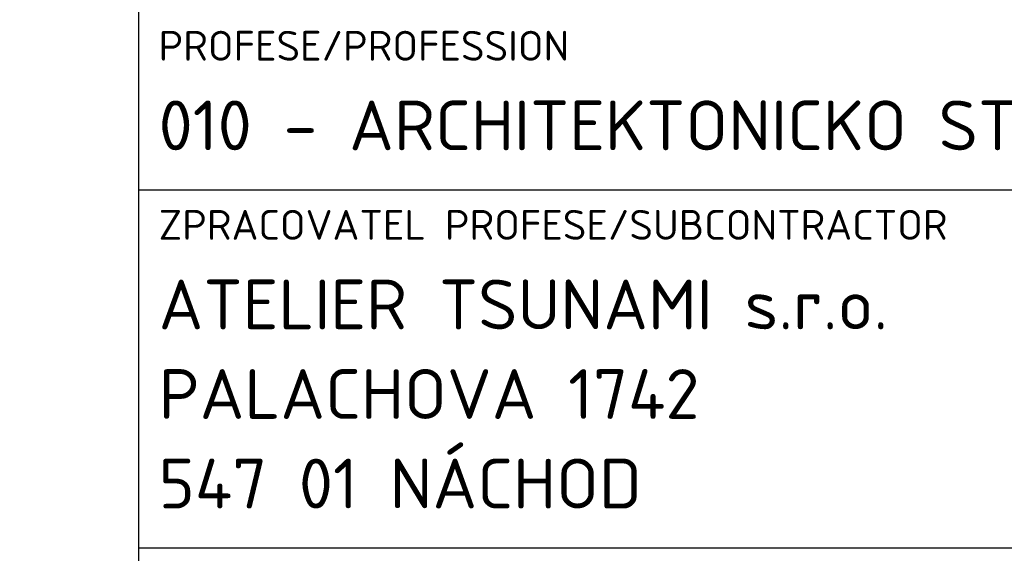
# Model space of a CAD drawing. Header units: millimetres. Extents: x -15250 to 1651995, y -140807 to 78716.
# Tile 6 of 45: x 50462 to 50956, y -98033 to -97765. Entities that reach past the tile are written whole.
import ezdxf
from ezdxf.enums import TextEntityAlignment as Align

# ---------------------------------------------------------------- set-up
doc = ezdxf.new("R2010")
doc.units = ezdxf.units.MM
doc.header["$LTSCALE"] = 100
doc.layers.add('030-PBR popis', color=12, linetype='Continuous', lineweight=9)
doc.styles.add('ISOCPEUB_10', font='isocpeur.ttf')
doc.styles.add('ISOCPEUR', font='isocpeur.ttf')
doc.styles.add('ISOCPEUR_10', font='isocpeur.ttf')

# ---------------------------------------------------------------- blocks, each defined once
blk = doc.blocks.new('RAZITKO-KCC')
for p, q in [((-140, 0), (-140, 76)), ((0, 67), (-140, 67)), ((0, 49), (-140, 49))]:
    blk.add_line(p, q)
at = {"style": 'ISOCPEUR_10'}
for s, p in [('PROFESE/PROFESSION', (-139, 73.5)), ('ZPRACOVATEL PROFESE/SUBCONTRACTOR', (-139, 64.5))]:
    blk.add_text(s, height=1.5, dxfattribs=at).set_placement(p)
at = {"color": 3}
for tag, p, height, style in [('INVESTOR_jméno', (-130.18, 85.973), 2.5, 'ISOCPEUR_10'), ('INVESTOR_ulice', (-130.18, 82.294), 2.5, 'ISOCPEUR_10'), ('INVESTOR_město', (-130.18, 78.63), 2.5, 'ISOCPEUR_10'), ('HLAVNÍ_INŽENÝR_PROJEKTU', (-69, 69), 2.5, 'ISOCPEUR_10'), ('PROFESE', (-139, 69), 2.5, 'ISOCPEUR_10'), ('ZODPOVĚDNÝ_PROJEKTANT_PROFESE', (-69, 60), 2.5, 'ISOCPEUR_10'), ('ZPRACOVATEL_PROFESE_jméno', (-139, 60), 2.5, 'ISOCPEUR_10'), ('ZPRACOVATEL_PROFESE_ulice', (-139, 55.5), 2.5, 'ISOCPEUR_10'), ('ZPRACOVATEL_PROFESE_město', (-139, 51), 2.5, 'ISOCPEUR_10'), ('VYPRACOVAL', (-69, 51), 2.5, 'ISOCPEUR_10'), ('ARCHIV', (-19, 31), 2.5, 'ISOCPEUR_10'), ('MISTO_STAVBY', (-139, 22), 2.5, 'ISOCPEUR_10'), ('MĚŘÍTKO', (-48.5, 13), 2.5, 'ISOCPEUR_10'), ('FORMÁT', (-30.5, 13), 2.5, 'ISOCPEUR_10'), ('STUPEŇ_DOKUMENTACE', (-139, 13), 2, 'ISOCPEUR_10'), ('DATUM', (-69, 13), 2.5, 'ISOCPEUR_10'), ('OBJEKT', (-69, 2.5), 3.5, 'ISOCPEUB_10')]:
    blk.add_attdef(tag, p, '', height=height, dxfattribs=dict(at, style=style))
at = {"color": 3, "linetype": 'ByBlock', "style": 'ISOCPEUB_10'}
for tag, p in [('NÁZEV_STAVBY', (-139, 41)), ('OBSAH_PŘÍLOHY', (-139, 31))]:
    blk.add_attdef(tag, p, '', height=3.5, dxfattribs=at)
blk.add_attdef('Č_PŘÍLOHY-č_zakázky', text='', height=3.5, dxfattribs=at).set_placement((-122.5, 2.5), align=Align.RIGHT)
for tag, p in [('Č_PŘÍLOHY-stupeň_dokumentace', (-118.5, 2.5)), ('Č_PŘÍLOHY-část_dokumentace', (-111.5, 2.5)), ('Č_PŘÍLOHY-objekt', (-104.5, 2.5)), ('Č_PŘÍLOHY-profese', (-96, 2.5)), ('Č_PŘÍLOHY-výkres', (-86, 2.5)), ('Č_PŘÍLOHY-revize', (-76, 2.5))]:
    blk.add_attdef(tag, text='', height=3.5, dxfattribs=at).set_placement(p, align=Align.CENTER)
at = {"color": 3, "style": 'ISOCPEUR_10'}
blk.add_attdef('OBJEKT_UPŘESNĚNÍ', text='', height=2.5, dxfattribs=at).set_placement((-22, 2.5), align=Align.RIGHT)

msp = doc.modelspace()

# ---------------------------------------------------------------- block references
ref = msp.add_blockref('RAZITKO-KCC', (51921.81, -98520.34), dxfattribs=dict(xscale=10, yscale=10, zscale=10))
ref.add_attrib('ZPRACOVATEL_PROFESE_město', '547 01 NÁCHOD', (50531.81, -98010.34), dxfattribs={"color": 3, "height": 25, "style": 'ISOCPEUR_10'})
ref.add_attrib('ZPRACOVATEL_PROFESE_ulice', 'PALACHOVA 1742', (50531.81, -97965.34), dxfattribs={"color": 3, "height": 25, "style": 'ISOCPEUR_10'})
ref.add_attrib('ZPRACOVATEL_PROFESE_jméno', 'ATELIER TSUNAMI s.r.o.', (50531.81, -97920.34), dxfattribs={"color": 3, "height": 25, "style": 'ISOCPEUR_10'})
ref.add_attrib('PROFESE', '010 - ARCHITEKTONICKO STAVEBNÍ ČÁST', (50531.81, -97830.34), dxfattribs={"color": 3, "height": 25, "style": 'ISOCPEUR_10'})

# ---------------------------------------------------------------- texts
at = {"layer": '030-PBR popis', "color": 7, "linetype": 'ByBlock', "insert": (48045.2, -33900), "char_height": 400, "attachment_point": 1, "line_spacing_factor": 1.8, "style": 'ISOCPEUR'}
msp.add_mtext_dynamic_manual_height_columns('{\\H2x;LEGENDA PO - PBŘ:}\\P\\pl4000;HRANICE POŽÁRNÍHO ÚSEKU\\PEPS SE SAMOČINNÝMI A TLAČÍTKOVÝMI HLÁSIČI VIZ. PROJEKT EPS\\PNOUZOVÉ OSVĚTLENÍ\\PPŘENOSNÉ HASICÍ PŘÍSTROJE (SPECIFIKACE DLE POŽÁRNÍ ZPRÁVY)\\PVNITŘNÍ POŽÁRNÍ HYDRANTOVÁ SKŘÍŇ (BÍLÁ; PHP, D 30 m, EPS)\\PVÝCHOD NA VOLNÉ PROSTRANSTVÍ\\PSMĚR ÚNIKU (DOPLNĚNÝ O POČET UNIKAJÍCÍCH OSOB) \\PAKUSTICKÉ POPLACHOVÉ ZAŘÍZENÍ\\POZNAČENÍ POŽÁRNÍHO ÚSEKU\\PNEJNIŽŠÍ POŽADOVANÁ POŽÁRNÍ ODOLNOST VODOROVNÉ KONSTRUKCE\\PNEJNIŽŠÍ POŽADOVANÁ POŽÁRNÍ ODOLNOST SVISLÉ KONSTRUKCE\\PNEJNIŽŠÍ POŽADOVANÁ POŽÁRNÍ ODOLNOST POŽÁRNÍHO UZÁVĚRU', width=26908.9543, gutter_width=2000, heights=[0], dxfattribs=at)

doc.saveas('drawing.dxf')
